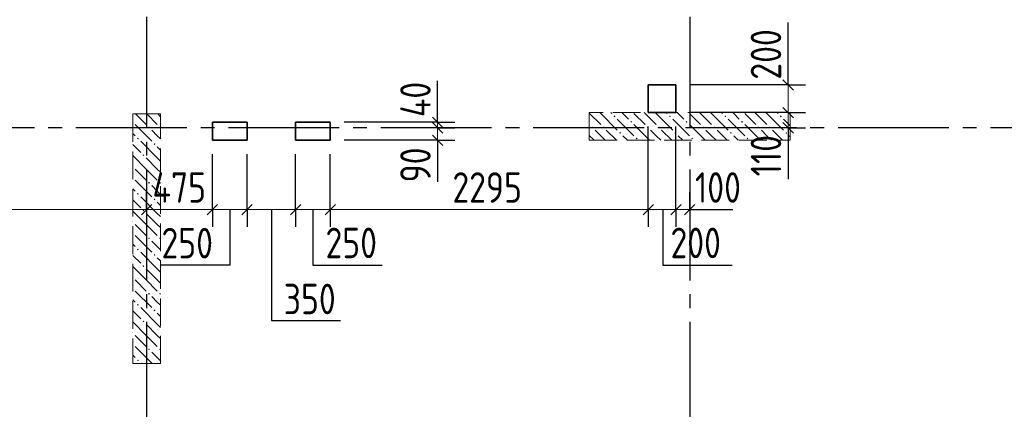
# Model space of a CAD drawing. Header units: millimetres. Extents: x 0 to 61017, y 0 to 42000.
# Tile 8 of 28: x 16804 to 23910, y 25070 to 27880. Entities that reach past the tile are written whole.
import ezdxf

# ---------------------------------------------------------------- set-up
doc = ezdxf.new("R2010")
doc.units = ezdxf.units.MM
doc.linetypes.add('______2', pattern=[270, 200, -70])
doc.linetypes.add('______5', pattern=[1100, 800, -100, 100, -100])
for name, color, linetype, lineweight in [('Standard', 7, 'Continuous', 25), ('ЖБ Пилон', 180, 'Continuous', 25), ('Оси', 40, '______5', 18), ('Размерная выноска', 7, 'Continuous', 13)]:
    doc.layers.add(name, color=color, linetype=linetype, lineweight=lineweight)
doc.layers.add('ЖБ Перекрытие верхний уровень', color=7, linetype='Continuous', lineweight=25, true_color=0xe0e0ff)
doc.styles.add('GOST 2.304-81', font='txt')

msp = doc.modelspace()

# ---------------------------------------------------------------- hatches: boundary and pattern name
at = {"layer": 'ЖБ Пилон', "linetype": 'Continuous', "lineweight": 18, "transparency": 33554687}
for points in [[(21090.5, 27183.1), (21097, 27189.6), (21103.4, 27183.1), (21097, 27176.6)], [(21210.5, 27143.1), (21216.9, 27149.6), (21223.4, 27143.1), (21216.9, 27136.6)], [(21490.5, 27183.1), (21497, 27189.6), (21503.4, 27183.1), (21497, 27176.6)], [(21610.5, 27143.1), (21616.9, 27149.6), (21623.4, 27143.1), (21616.9, 27136.6)], [(21890.5, 27183.1), (21897, 27189.6), (21903.4, 27183.1), (21897, 27176.6)], [(22010.5, 27143.1), (22016.9, 27149.6), (22023.4, 27143.1), (22016.9, 27136.6)], [(22290.5, 27183.1), (22297, 27189.6), (22303.4, 27183.1), (22297, 27176.6)], [(17620, 27146.6), (17623.4, 27143.1), (17620, 27139.7)], [(17730.5, 27103.1), (17737, 27109.6), (17743.5, 27103.1), (17737, 27096.6)], [(17810.5, 27103.1), (17816.9, 27109.6), (17820, 27106.6), (17820, 27099.7), (17816.9, 27096.6)], [(20930.5, 27103.1), (20937, 27109.6), (20943.5, 27103.1), (20937, 27096.6)], [(21010.5, 27103.1), (21016.9, 27109.6), (21023.4, 27103.1), (21016.9, 27096.6)], [(21330.5, 27103.1), (21337, 27109.6), (21343.5, 27103.1), (21337, 27096.6)], [(21410.5, 27103.1), (21416.9, 27109.6), (21423.4, 27103.1), (21416.9, 27096.6)], [(21730.5, 27103.1), (21737, 27109.6), (21743.5, 27103.1), (21737, 27096.6)], [(21810.5, 27103.1), (21816.9, 27109.6), (21823.4, 27103.1), (21816.9, 27096.6)], [(22130.5, 27103.1), (22137, 27109.6), (22143.5, 27103.1), (22137, 27096.6)], [(22210.5, 27103.1), (22216.9, 27109.6), (22223.4, 27103.1), (22216.9, 27096.6)], [(17650.5, 27023.1), (17657, 27029.6), (17663.5, 27023.1), (17657, 27016.6)], [(21130.5, 27063.1), (21137, 27069.6), (21143.5, 27063.1), (21137, 27056.6)], [(21250.5, 27023.1), (21257, 27029.6), (21263.5, 27023.1), (21257, 27016.6)], [(21530.5, 27063.1), (21537, 27069.6), (21543.5, 27063.1), (21537, 27056.6)], [(21650.5, 27023.1), (21657, 27029.6), (21663.5, 27023.1), (21657, 27016.6)], [(21930.5, 27063.1), (21937, 27069.6), (21943.5, 27063.1), (21937, 27056.6)], [(22050.5, 27023.1), (22057, 27029.6), (22063.5, 27023.1), (22057, 27016.6)], [(22330.5, 27063.1), (22337, 27069.6), (22343.5, 27063.1), (22337, 27056.6)], [(17770.5, 26983.1), (17777, 26989.6), (17783.5, 26983.1), (17777, 26976.6)], [(17690.5, 26903.1), (17697, 26909.6), (17703.4, 26903.1), (17697, 26896.6)], [(17620, 26826.6), (17623.4, 26823.1), (17620, 26819.7)], [(17620, 26746.6), (17623.4, 26743.1), (17620, 26739.7)], [(17730.5, 26703.1), (17737, 26709.6), (17743.5, 26703.1), (17737, 26696.6)], [(17810.5, 26703.1), (17816.9, 26709.6), (17820, 26706.6), (17820, 26699.7), (17816.9, 26696.6)], [(17650.5, 26623.1), (17657, 26629.6), (17663.5, 26623.1), (17657, 26616.6)], [(17770.5, 26583.1), (17777, 26589.6), (17783.5, 26583.1), (17777, 26576.6)], [(17690.5, 26503.1), (17697, 26509.6), (17703.4, 26503.1), (17697, 26496.6)], [(17620, 26426.6), (17623.4, 26423.1), (17620, 26419.7)], [(17620, 26346.6), (17623.4, 26343.1), (17620, 26339.7)], [(17730.5, 26303.1), (17737, 26309.6), (17743.5, 26303.1), (17737, 26296.6)], [(17810.5, 26303.1), (17816.9, 26309.6), (17820, 26306.6), (17820, 26299.7), (17816.9, 26296.6)], [(17650.5, 26223.1), (17657, 26229.6), (17663.5, 26223.1), (17657, 26216.6)], [(17770.5, 26183.1), (17777, 26189.6), (17783.5, 26183.1), (17777, 26176.6)], [(17690.5, 26103.1), (17697, 26109.6), (17703.4, 26103.1), (17697, 26096.6)], [(17620, 26026.6), (17623.4, 26023.1), (17620, 26019.7)], [(17620, 25946.6), (17623.4, 25943.1), (17620, 25939.7)], [(17730.5, 25903.1), (17737, 25909.6), (17743.5, 25903.1), (17737, 25896.6)], [(17810.5, 25903.1), (17816.9, 25909.6), (17820, 25906.6), (17820, 25899.7), (17816.9, 25896.6)], [(17650.5, 25823.1), (17657, 25829.6), (17663.5, 25823.1), (17657, 25816.6)], [(17770.5, 25783.1), (17777, 25789.6), (17783.5, 25783.1), (17777, 25776.6)], [(17690.5, 25703.1), (17697, 25709.6), (17703.4, 25703.1), (17697, 25696.6)], [(17620, 25626.6), (17623.4, 25623.1), (17620, 25619.7)], [(17620, 25546.6), (17623.4, 25543.1), (17620, 25539.7)], [(17730.5, 25503.1), (17737, 25509.6), (17743.5, 25503.1), (17737, 25496.6)], [(17810.5, 25503.1), (17816.9, 25509.6), (17820, 25506.6), (17820, 25499.7), (17816.9, 25496.6)], [(17650.5, 25423.1), (17657, 25429.6), (17663.5, 25423.1), (17657, 25416.6)]]:
    msp.add_hatch(color=7, dxfattribs=at).paths.add_polyline_path(points, flags=16)

# ---------------------------------------------------------------- linework, layer by layer
at = {"layer": 'Standard', "color": 7, "linetype": 'Continuous', "lineweight": 25, "transparency": 33554687}
for p, q in [((22312.5, 27447.5), (22387.5, 27372.5)), ((22312.5, 27247.5), (22387.5, 27172.5)), ((19782.5, 27177.5), (19857.5, 27102.5)), ((19782.5, 27137.5), (19857.5, 27062.5)), ((22312.5, 27137.5), (22387.5, 27062.5)), ((19782.5, 27047.5), (19857.5, 26972.5)), ((17682.5, 26472.5), (17757.5, 26547.5)), ((18157.5, 26472.5), (18232.5, 26547.5)), ((18407.5, 26472.5), (18482.5, 26547.5)), ((18757.5, 26472.5), (18832.5, 26547.5)), ((19007.5, 26472.5), (19082.5, 26547.5)), ((21302.5, 26472.5), (21377.5, 26547.5)), ((21502.5, 26472.5), (21577.5, 26547.5)), ((21602.5, 26472.5), (21677.5, 26547.5))]:
    msp.add_line(p, q, dxfattribs=at)
at = {"layer": 'Standard', "color": 7, "linetype": 'Continuous', "lineweight": 13, "transparency": 33554687}
for p, q in [((22350, 27410), (22350, 27485)), ((19820, 27140), (19820, 27215)), ((22350, 27210), (22350, 27100)), ((19820, 27140), (19820, 27100)), ((22350, 27100), (22350, 27025)), ((19820, 27010), (19820, 26935)), ((14100, 26510), (17720, 26510)), ((17720, 26510), (18195, 26510)), ((18195, 26510), (18445, 26510)), ((18445, 26510), (18795, 26510)), ((18795, 26510), (19045, 26510)), ((19045, 26510), (21340, 26510)), ((21340, 26510), (21540, 26510)), ((21540, 26510), (21640, 26510)), ((21640, 26510), (21715, 26510))]:
    msp.add_line(p, q, dxfattribs=at)
at = {"layer": 'Standard', "color": 251, "linetype": 'Continuous', "lineweight": -3, "true_color": 0x656565, "transparency": 33554687}
for p, q in [((22350, 27410), (22225, 27410)), ((22350, 27410), (22475, 27410)), ((22350, 27210), (22225, 27210)), ((22350, 27210), (22475, 27210)), ((19820, 27140), (19695, 27140)), ((19820, 27100), (19695, 27100)), ((19820, 27140), (19945, 27140)), ((19820, 27100), (19945, 27100)), ((19820, 27100), (19820, 27100)), ((22350, 27100), (22225, 27100)), ((22350, 27100), (22475, 27100)), ((22350, 27100), (22350, 27100)), ((19820, 27010), (19695, 27010)), ((19820, 27010), (19945, 27010)), ((17720, 26510), (17720, 26635)), ((18195, 26510), (18195, 26635)), ((18445, 26510), (18445, 26635)), ((18795, 26510), (18795, 26635)), ((19045, 26510), (19045, 26635)), ((21340, 26510), (21340, 26635)), ((21540, 26510), (21540, 26635)), ((21640, 26510), (21640, 26635)), ((17720, 26510), (17720, 26385)), ((17720, 26510), (17720, 26510)), ((18195, 26510), (18195, 26385)), ((18445, 26510), (18445, 26385)), ((18795, 26510), (18795, 26385)), ((19045, 26510), (19045, 26385)), ((21340, 26510), (21340, 26385)), ((21540, 26510), (21540, 26385)), ((21640, 26510), (21640, 26385)), ((21640, 26510), (21640, 26510))]:
    msp.add_line(p, q, dxfattribs=at)
for points in [[(22350, 27410), (22333, 27410), (22333, 27410), (21640, 27410)], [(22350, 27210), (22333, 27210), (22333, 27210), (21640, 27210)], [(19820, 27140), (19803, 27140), (19803, 27140), (19145, 27140)], [(21340, 26510), (21340, 26527), (21340, 26527), (21340, 27110)], [(21540, 26510), (21540, 26527), (21540, 26527), (21540, 27110)], [(19820, 27010), (19803, 27010), (19803, 27010), (19145, 27010)], [(18195, 26510), (18195, 26527), (18195, 26527), (18195, 26527), (18195, 26527), (18195, 26910)], [(18445, 26510), (18445, 26527), (18445, 26527), (18445, 26527), (18445, 26527), (18445, 26910)], [(18795, 26510), (18795, 26527), (18795, 26527), (18795, 26527), (18795, 26527), (18795, 26910)], [(19045, 26510), (19045, 26527), (19045, 26527), (19045, 26527), (19045, 26527), (19045, 26910)]]:
    msp.add_lwpolyline(points, dxfattribs=at)
at = {"layer": 'Standard', "color": 7, "linetype": 'Continuous', "lineweight": 13, "transparency": 33554687}
for points in [[(22350, 27410), (22350, 27352.9), (22350, 27352.9), (22350, 27210)], [(19820, 27100), (19820, 27082.2), (19820, 27082.2), (19820, 27010)]]:
    msp.add_lwpolyline(points, dxfattribs=at)
at = {"layer": 'ЖБ Перекрытие верхний уровень', "color": 7, "linetype": 'Continuous', "lineweight": 35, "transparency": 33554687}
for p, q in [((21540, 27410), (21340, 27410)), ((21340, 27410), (21340, 27210)), ((21540, 27210), (21540, 27410)), ((21340, 27210), (21540, 27210)), ((18445, 27140), (18195, 27140)), ((18195, 27140), (18195, 27010)), ((18445, 27010), (18445, 27140)), ((19045, 27140), (18795, 27140)), ((18795, 27140), (18795, 27010)), ((19045, 27010), (19045, 27140)), ((18195, 27010), (18445, 27010)), ((18795, 27010), (19045, 27010))]:
    msp.add_line(p, q, dxfattribs=at)
at = {"layer": 'ЖБ Пилон', "color": 253, "linetype": '______2', "lineweight": 13, "true_color": 0xa0a0a0, "transparency": 33554687}
for p, q in [((17620, 27200), (17620, 25400)), ((17820, 27200), (17620, 27200)), ((17820, 25400), (17820, 27200)), ((22365, 27210), (20915, 27210)), ((20915, 27210), (20915, 27010)), ((22365, 27010), (22365, 27210)), ((20915, 27010), (22365, 27010)), ((17620, 25400), (17820, 25400))]:
    msp.add_line(p, q, dxfattribs=at)
at = {"layer": 'ЖБ Пилон', "color": 9, "linetype": 'Continuous', "lineweight": 18, "true_color": 0xc7c7c7, "transparency": 33554687}
for p, q in [((17640.1, 27200), (17716.9, 27123.1)), ((17720.1, 27200), (17797, 27123.1)), ((17800.1, 27200), (17820, 27180.1)), ((20916.9, 27203.1), (20915, 27205.1)), ((20916.9, 27203.1), (20997, 27123.1)), ((20990.1, 27210), (20997, 27203.1)), ((20997, 27203.1), (21116.9, 27083.1)), ((21070.1, 27210), (21077, 27203.1)), ((21116.9, 27163.1), (21237, 27043.1)), ((21157, 27203.1), (21150.1, 27210)), ((21197, 27163.1), (21157, 27203.1)), ((21237, 27203.1), (21316.9, 27123.1)), ((21316.9, 27203.1), (21310.1, 27210)), ((21316.9, 27203.1), (21397, 27123.1)), ((21390.1, 27210), (21397, 27203.1)), ((21397, 27203.1), (21516.9, 27083.1)), ((21470.1, 27210), (21477, 27203.1)), ((21516.9, 27163.1), (21637, 27043.1)), ((21557, 27203.1), (21550.1, 27210)), ((21597, 27163.1), (21557, 27203.1)), ((21637, 27203.1), (21716.9, 27123.1)), ((21716.9, 27203.1), (21710.1, 27210)), ((21716.9, 27203.1), (21797, 27123.1)), ((21790.1, 27210), (21797, 27203.1)), ((21797, 27203.1), (21916.9, 27083.1)), ((21870.1, 27210), (21877, 27203.1)), ((21916.9, 27163.1), (22037, 27043.1)), ((21957, 27203.1), (21950.1, 27210)), ((21997, 27163.1), (21957, 27203.1)), ((22037, 27203.1), (22116.9, 27123.1)), ((22116.9, 27203.1), (22110.1, 27210)), ((22116.9, 27203.1), (22197, 27123.1)), ((22190.1, 27210), (22197, 27203.1)), ((22197, 27203.1), (22316.9, 27083.1)), ((22270.1, 27210), (22277, 27203.1)), ((22316.9, 27163.1), (22365, 27115.1)), ((22357, 27203.1), (22350.1, 27210)), ((22365, 27195.1), (22357, 27203.1)), ((17637, 27123.1), (17757, 27003.1)), ((17797, 27043.1), (17757, 27083.1)), ((20915, 27125.1), (20916.9, 27123.1)), ((20997, 27043.1), (20957, 27083.1)), ((21037, 27083.1), (21110.1, 27010)), ((21237, 27123.1), (21350.1, 27010)), ((21397, 27043.1), (21357, 27083.1)), ((21437, 27083.1), (21510.1, 27010)), ((21637, 27123.1), (21750.1, 27010)), ((21797, 27043.1), (21757, 27083.1)), ((21837, 27083.1), (21910.1, 27010)), ((22037, 27123.1), (22150.1, 27010)), ((22197, 27043.1), (22157, 27083.1)), ((22237, 27083.1), (22310.1, 27010)), ((17620, 27060.1), (17637, 27043.1)), ((17820, 27020.1), (17797, 27043.1)), ((20915, 27045.1), (20950.1, 27010)), ((21030.1, 27010), (20997, 27043.1)), ((21157, 27043.1), (21190.1, 27010)), ((21430.1, 27010), (21397, 27043.1)), ((21557, 27043.1), (21590.1, 27010)), ((21830.1, 27010), (21797, 27043.1)), ((21957, 27043.1), (21990.1, 27010)), ((22230.1, 27010), (22197, 27043.1)), ((22357, 27043.1), (22365, 27035.1)), ((17620, 26980.1), (17677, 26923.1)), ((17797, 26883.1), (17677, 27003.1)), ((17797, 26963.1), (17820, 26940.1)), ((17716.9, 26803.1), (17620, 26900.1)), ((17716.9, 26883.1), (17797, 26803.1)), ((17797, 26883.1), (17820, 26860.1)), ((17637, 26803.1), (17716.9, 26723.1)), ((17716.9, 26803.1), (17797, 26723.1)), ((17797, 26803.1), (17820, 26780.1)), ((17637, 26723.1), (17757, 26603.1)), ((17620, 26660.1), (17637, 26643.1)), ((17797, 26643.1), (17757, 26683.1)), ((17620, 26580.1), (17677, 26523.1)), ((17797, 26483.1), (17677, 26603.1)), ((17820, 26620.1), (17797, 26643.1)), ((17797, 26563.1), (17820, 26540.1)), ((17716.9, 26403.1), (17620, 26500.1)), ((17716.9, 26483.1), (17797, 26403.1)), ((17797, 26483.1), (17820, 26460.1)), ((17637, 26403.1), (17716.9, 26323.1)), ((17716.9, 26403.1), (17797, 26323.1)), ((17797, 26403.1), (17820, 26380.1)), ((17637, 26323.1), (17757, 26203.1)), ((17620, 26260.1), (17637, 26243.1)), ((17797, 26243.1), (17757, 26283.1)), ((17820, 26220.1), (17797, 26243.1)), ((17620, 26180.1), (17677, 26123.1)), ((17797, 26083.1), (17677, 26203.1)), ((17797, 26163.1), (17820, 26140.1)), ((17716.9, 26003.1), (17620, 26100.1)), ((17716.9, 26083.1), (17797, 26003.1)), ((17797, 26083.1), (17820, 26060.1)), ((17637, 26003.1), (17716.9, 25923.1)), ((17716.9, 26003.1), (17797, 25923.1)), ((17797, 26003.1), (17820, 25980.1)), ((17637, 25923.1), (17757, 25803.1)), ((17797, 25843.1), (17757, 25883.1)), ((17620, 25860.1), (17637, 25843.1)), ((17797, 25683.1), (17677, 25803.1)), ((17820, 25820.1), (17797, 25843.1)), ((17620, 25780.1), (17677, 25723.1)), ((17797, 25763.1), (17820, 25740.1)), ((17716.9, 25603.1), (17620, 25700.1)), ((17716.9, 25683.1), (17797, 25603.1)), ((17797, 25683.1), (17820, 25660.1)), ((17637, 25603.1), (17716.9, 25523.1)), ((17716.9, 25603.1), (17797, 25523.1)), ((17797, 25603.1), (17820, 25580.1)), ((17637, 25523.1), (17757, 25403.1)), ((17620, 25460.1), (17637, 25443.1)), ((17797, 25443.1), (17757, 25483.1)), ((17820, 25420.1), (17797, 25443.1)), ((17680.1, 25400), (17677, 25403.1))]:
    msp.add_line(p, q, dxfattribs=at)
at = {"layer": 'Оси', "color": 8, "linetype": '______5', "lineweight": -3, "transparency": 33554687}
for p, q in [((17720, 38900), (17720, 16970)), ((21640, 38900), (21640, 16970)), ((49910, 27100), (4600, 27100))]:
    msp.add_line(p, q, dxfattribs=at)
at = {"layer": 'Размерная выноска', "color": 7, "linetype": 'Continuous', "lineweight": 25, "transparency": 33554687}
for p, q in [((22350, 27410), (22350, 27860)), ((19820, 27140), (19820, 27440)), ((22350, 27100), (22350, 26730)), ((19820, 27010), (19820, 26710)), ((21640, 26510), (21950, 26510))]:
    msp.add_line(p, q, dxfattribs=at)
for points in [[(18320, 26510), (18320, 26110), (17820, 26110)], [(18620, 26510), (18620, 25710), (19120, 25710)], [(18920, 26510), (18920, 26110), (19420, 26110)], [(21445, 26510), (21445, 26110), (21945, 26110)]]:
    msp.add_lwpolyline(points, dxfattribs=at)

# ---------------------------------------------------------------- texts
at = {"layer": 'Standard', "color": 7, "linetype": 'Continuous', "lineweight": 25, "transparency": 33554687, "char_height": 220, "attachment_point": 7, "rotation": 90, "style": 'GOST 2.304-81'}
for s, insert, width in [('200', (22300, 27447.5), 531.96), ('40', (19770, 27177.5), 391.311), ('110', (22300, 26749.7), 438.192), ('90', (19770, 26706.6), 391.311)]:
    msp.add_mtext(s, dxfattribs=dict(at, insert=insert, width=width))
at = {"layer": 'Standard', "color": 7, "linetype": 'Continuous', "lineweight": 25, "transparency": 33554687, "char_height": 220, "attachment_point": 7, "style": 'GOST 2.304-81'}
for s, insert, width in [('475', (17762.1, 26560), 516.396), ('2295', (19926.7, 26560), 657.052), ('100', (21677.5, 26560), 485.085), ('250', (17826.9, 26158.6), 516.384), ('250', (19010.8, 26160), 516.384), ('200', (21500.9, 26160), 531.973), ('350', (18709.3, 25755.6), 500.82)]:
    msp.add_mtext(s, dxfattribs=dict(at, insert=insert, width=width))

doc.saveas('drawing.dxf')
